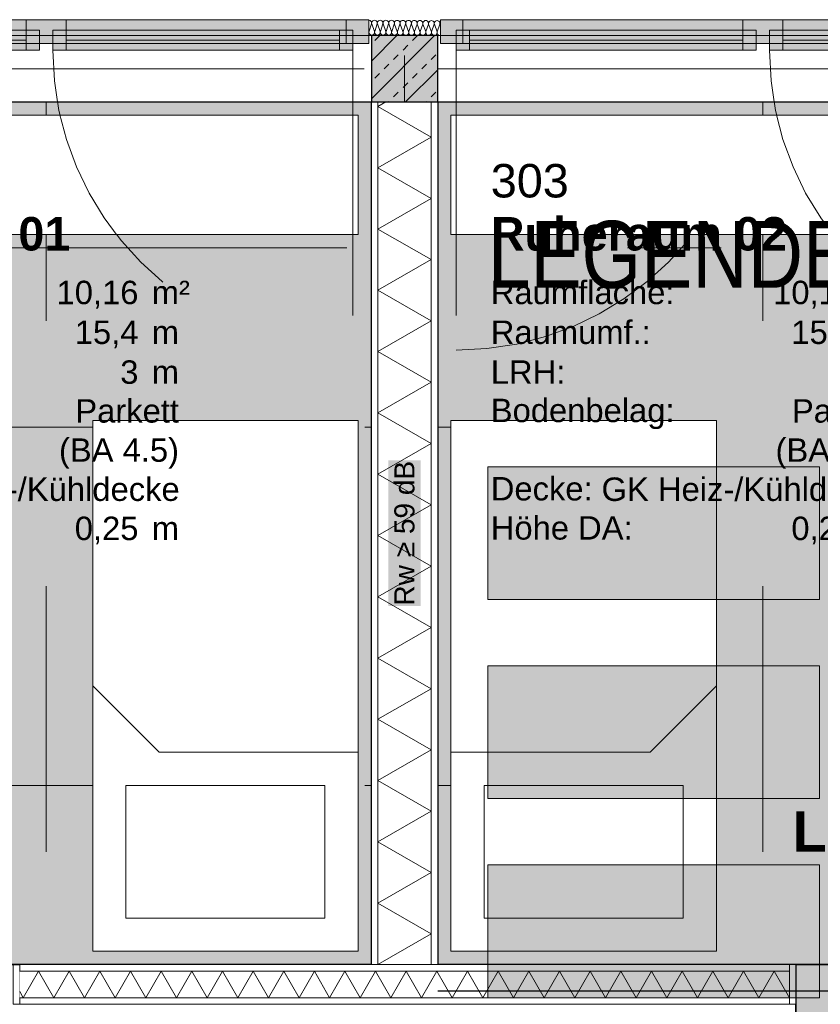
# Model space of a CAD drawing. Header units: metres. Extents: x -49 to 152, y -127 to 99.
# Tile 124 of 177: x -14.95 to -11.93, y -3.52 to 0.19. Entities that reach past the tile are written whole.
import ezdxf
from ezdxf.enums import TextEntityAlignment as Align

# ---------------------------------------------------------------- set-up
doc = ezdxf.new("R2010")
doc.units = ezdxf.units.M
doc.header["$PDMODE"] = 1
doc.header["$PDSIZE"] = -2
for name, pattern in [('Achsen 01', [5.291531, 3.175, -1.058062, 0.352704, -0.705764]), ('gestrichelt - 01', [2, 1, -1]), ('ISO-07 Punktiert', [0.889, 0.127, -0.762]), ('Raster 01', [2, 1, -1]), ('VW-01 Strichlinie kurz', [2, 1, -1])]:
    doc.linetypes.add(name, pattern=pattern)
doc.layers.get('0').update_dxf_attribs({"lineweight": 25})
for name, color, linetype, lineweight, true_color in [('013_Beton und Stahlbetonarbeiten-000 Brüstung', 7, 'Continuous', 9, 0xa6a6a6), ('013_Beton und Stahlbetonarbeiten-000 Sichtbeton-334 Außenwandöf', 5, 'Continuous', 5, 0x0000ff), ('014_Fassadenarbeiten-330 mineralische Dämmung', 7, 'Continuous', 9, 0x666666), ('027_Tischlerarbeiten-000 Versprung Akustikdecke', 7, 'gestrichelt - 01', 9, 0xa0a0a4), ('031_Metallbauarbeiten-350 Lamellendecke DS', 7, 'Continuous', 35, 0x666666), ('032_Metallarbeiten-Fenster', 7, 'Continuous', 13, 0x444444), ('039_Trockenbauarbeiten-340 Dämmung', 7, 'Continuous', 9, 0xc0c0c0), ('039_Trockenbauarbeiten-350 Deckenspiegel', 7, 'Continuous', 35, 0x008011), ('AV1-Achsen', 1, 'Achsen 01', 18, 0xff0000), ('AV1-Einrichtung', 7, 'Continuous', 9, 0xa6a6a6), ('AV1-Raster', 7, 'Raster 01', 9, 0xa6a6a6)]:
    doc.layers.add(name, color=color, linetype=linetype, lineweight=lineweight, true_color=true_color)
for name, color, linetype, lineweight in [('013_Beton und Stahlbetonarbeiten-000 Unterzüge', 7, 'ISO-07 Punktiert', 13), ('013_Beton und Stahlbetonarbeiten-330 Außenstützen', 7, 'Continuous', 25), ('039_Trockenbauarbeiten-340 Gipskarton', 7, 'Continuous', 9), ('039_Trockenbauarbeiten-alllg.', 7, 'Continuous', 9), ('_1.35m (3D)', 7, 'Continuous', 9), ('_GRU (2D)', 7, 'Continuous', 9), ('_Legende (2D)', 7, 'Continuous', 9), ('_OG 3 (2D)', 7, 'Continuous', 9), ('_OG 3 - DS (2D)', 7, 'Continuous', 9), ('AV1-Akustikvorgaben-Trennwände', 7, 'Continuous', 5), ('AV1-Schnitt Achsen', 7, 'Achsen 01', 18), ('AV1-Stempel-Raumstempel', 7, 'Continuous', 9), ('Bemaßung-Bemaßung', 7, 'Continuous', 9), ('Keine', 7, 'Continuous', 9)]:
    doc.layers.add(name, color=color, linetype=linetype, lineweight=lineweight)
doc.layers.get('0').freeze()
doc.styles.add('Arial', font='arial.ttf')
doc.styles.add('Arial (bold)', font='arialbd.ttf')
doc.styles.add('Arial Narrow', font='ARIALN.TTF')
doc.dimstyles.new('COE 50', dxfattribs={"dimtxt": 100.872396, "dimasz": 0.001414, "dimexe": 0.001, "dimexo": 0.01, "dimgap": 0.001, "dimtad": 1, "dimdec": 3, "dimtxsty": 'Arial', "dimblk": 'VW_SLASH-3', "dimblk1": 'VW_SLASH-3', "dimblk2": 'VW_SLASH-3', "dimcen": 0, "dimadec": 3, "dimazin": 0, "dimtfac": 0.8, "dimtdec": 3, "dimtix": 1, "dimtmove": 0, "dimatfit": 0, "dimldrblk": 'VW_SLASH-2', "dimfxl": 0.002, "dimfxlon": 1, "dimfrac": 2, "dimtolj": 1, "dimarcsym": 0})

# ---------------------------------------------------------------- blocks, each defined once
blk = doc.blocks.new('Group-4')
at = {"layer": 'AV1-Raster'}
for p, q in [((-14.85, -22.95), (-14.85, 1.35)), ((-13.5, -22.95), (-13.5, 1.35)), ((-12.15, -22.95), (-12.15, 1.35)), ((1.35, -1.35), (-40.5, -1.35)), ((1.35, -2.7), (-40.5, -2.7))]:
    blk.add_line(p, q, dxfattribs=at)
blk = doc.blocks.new('1.35m (3D)')
at = {"layer": 'AV1-Raster', "color": 7}
blk.add_blockref('Group-4', (0, 0), dxfattribs=at)
blk = doc.blocks.new('OG 3 - DS (2D)')
at = {"layer": '031_Metallbauarbeiten-350 Lamellendecke DS', "linetype": 'Continuous', "lineweight": 0, "transparency": 33554483}
for points in [[(-13.625, -0.125), (-16.075, -0.125), (-16.075, -3.375), (-13.625, -3.375)], [(-13.375, -3.375), (-10.925, -3.375), (-10.925, -0.125), (-13.375, -0.125)], [(-10.925, -3.375), (-12.025, -3.375), (-12.025, -5.275), (-10.925, -5.275)]]:
    blk.add_hatch(color=55, dxfattribs=at).paths.add_polyline_path(points)
at = {"layer": '039_Trockenbauarbeiten-350 Deckenspiegel', "linetype": 'Continuous', "lineweight": 0, "transparency": 33554508}
for points in [[(-16.075, -0.125), (-13.625, -0.125), (-13.625, -3.375), (-16.075, -3.375)], [(-13.375, -0.125), (-10.925, -0.125), (-10.925, -3.375), (-13.375, -3.375)]]:
    blk.add_hatch(color=2, dxfattribs=at).paths.add_polyline_path(points)
at = {"layer": '039_Trockenbauarbeiten-350 Deckenspiegel', "linetype": 'Continuous', "lineweight": 0, "transparency": 33554483}
blk.add_hatch(color=106, dxfattribs=at).paths.add_polyline_path([(-12.025, -3.375), (-10.925, -3.375), (-10.925, -5.275), (-12.025, -5.275)])
at = {"layer": '031_Metallbauarbeiten-350 Lamellendecke DS', "color": 251, "linetype": 'Continuous', "lineweight": 35, "transparency": 33554687, "flags": 128}
for points in [[(-13.625, -0.125), (-16.075, -0.125), (-16.075, -3.375), (-13.625, -3.375)], [(-13.375, -3.375), (-10.925, -3.375), (-10.925, -0.125), (-13.375, -0.125)], [(-10.925, -3.375), (-12.025, -3.375), (-12.025, -5.275), (-10.925, -5.275)]]:
    blk.add_lwpolyline(points, close=True, dxfattribs=at)
at = {"layer": '039_Trockenbauarbeiten-350 Deckenspiegel', "color": 251, "linetype": 'Continuous', "lineweight": 35, "transparency": 33554687, "flags": 128}
for points in [[(-16.075, -0.125), (-13.625, -0.125), (-13.625, -3.375), (-16.075, -3.375)], [(-13.375, -0.125), (-10.925, -0.125), (-10.925, -3.375), (-13.375, -3.375)]]:
    blk.add_lwpolyline(points, close=True, dxfattribs=at)
at = {"layer": '039_Trockenbauarbeiten-350 Deckenspiegel', "flags": 128}
blk.add_lwpolyline([(-12.025, -3.375), (-10.925, -3.375), (-10.925, -5.275), (-12.025, -5.275)], close=True, dxfattribs=at)
at = {"layer": '039_Trockenbauarbeiten-350 Deckenspiegel', "insert": (-11.5211, -3.0131), "char_height": 0.15131, "attachment_point": 5, "line_spacing_factor": 0.969122, "style": 'Arial (bold)'}
blk.add_mtext('LH Decke: \\P0,185m', dxfattribs=at)
blk = doc.blocks.new('Group-175')
at = {"color": 255, "transparency": 33554559}
for points in [[(-16.025, -0.175), (-13.675, -0.175), (-13.675, -0.625), (-16.025, -0.625)], [(-14.675, -1.325), (-13.675, -1.325), (-13.675, -3.325), (-14.675, -3.325)]]:
    blk.add_wipeout(points, dxfattribs=at).dxf.layer = 'AV1-Einrichtung'
at = {"layer": 'AV1-Einrichtung', "flags": 128}
for points in [[(-16.025, -0.175), (-13.675, -0.175), (-13.675, -0.625), (-16.025, -0.625)], [(-14.675, -1.325), (-13.675, -1.325), (-13.675, -3.325), (-14.675, -3.325)]]:
    blk.add_lwpolyline(points, close=True, dxfattribs=at)
at = {"color": 255, "transparency": 33554559}
for points in [[(-13.675, -2.575), (-14.425, -2.575), (-14.675, -2.325), (-14.675, -1.325), (-13.675, -1.325)], [(-14.55, -2.7), (-13.8, -2.7), (-13.8, -3.2), (-14.55, -3.2)]]:
    blk.add_wipeout(points, dxfattribs=at).dxf.layer = 'AV1-Einrichtung'
at = {"layer": 'AV1-Einrichtung', "flags": 128}
for points in [[(-13.675, -2.575), (-14.425, -2.575), (-14.675, -2.325), (-14.675, -1.325), (-13.675, -1.325)], [(-14.55, -2.7), (-13.8, -2.7), (-13.8, -3.2), (-14.55, -3.2)]]:
    blk.add_lwpolyline(points, close=True, dxfattribs=at)
blk = doc.blocks.new('Group-176')
at = {"color": 255, "transparency": 33554559}
for points in [[(-13.325, -0.175), (-10.975, -0.175), (-10.975, -0.625), (-13.325, -0.625)], [(-13.325, -1.325), (-12.325, -1.325), (-12.325, -3.325), (-13.325, -3.325)]]:
    blk.add_wipeout(points, dxfattribs=at).dxf.layer = 'AV1-Einrichtung'
at = {"layer": 'AV1-Einrichtung', "flags": 128}
for points in [[(-13.325, -0.175), (-10.975, -0.175), (-10.975, -0.625), (-13.325, -0.625)], [(-13.325, -1.325), (-12.325, -1.325), (-12.325, -3.325), (-13.325, -3.325)]]:
    blk.add_lwpolyline(points, close=True, dxfattribs=at)
at = {"color": 255, "transparency": 33554559}
for points in [[(-13.325, -2.575), (-12.575, -2.575), (-12.325, -2.325), (-12.325, -1.325), (-13.325, -1.325)], [(-13.2, -2.7), (-12.45, -2.7), (-12.45, -3.2), (-13.2, -3.2)]]:
    blk.add_wipeout(points, dxfattribs=at).dxf.layer = 'AV1-Einrichtung'
at = {"layer": 'AV1-Einrichtung', "flags": 128}
for points in [[(-13.325, -2.575), (-12.575, -2.575), (-12.325, -2.325), (-12.325, -1.325), (-13.325, -1.325)], [(-13.2, -2.7), (-12.45, -2.7), (-12.45, -3.2), (-13.2, -3.2)]]:
    blk.add_lwpolyline(points, close=True, dxfattribs=at)
blk = doc.blocks.new('Group-294')
at = {"color": 255, "linetype": 'Continuous', "lineweight": 5}
blk.add_wipeout([(-3.375, 13.4), (-0.125, 13.4), (-0.125, 13.6), (-3.375, 13.6)], dxfattribs=at).dxf.layer = '039_Trockenbauarbeiten-340 Dämmung'
blk = doc.blocks.new('Group-295')
at = {"layer": '039_Trockenbauarbeiten-340 Dämmung', "transparency": 33554687, "flags": 128}
blk.add_lwpolyline([(-3.375, 13.6), (-3.2595, 13.4), (-3.1441, 13.6), (-3.0286, 13.4), (-2.9131, 13.6), (-2.7976, 13.4), (-2.6822, 13.6), (-2.5667, 13.4), (-2.4512, 13.6), (-2.3358, 13.4), (-2.2203, 13.6), (-2.1048, 13.4), (-1.9894, 13.6), (-1.8739, 13.4), (-1.7584, 13.6), (-1.6429, 13.4), (-1.5275, 13.6), (-1.412, 13.4), (-1.2965, 13.6), (-1.1811, 13.4), (-1.0656, 13.6), (-0.9501, 13.4), (-0.8347, 13.6), (-0.7192, 13.4), (-0.6037, 13.6), (-0.4882, 13.4), (-0.3728, 13.6), (-0.2573, 13.4), (-0.1418, 13.6), (-0.125, 13.5708)], dxfattribs=at)
blk = doc.blocks.new('Group-296')
at = {"layer": '039_Trockenbauarbeiten-340 Dämmung'}
blk.add_blockref('Group-294', (0, 0), dxfattribs=at)
at = {"layer": '039_Trockenbauarbeiten-340 Dämmung', "transparency": 33554687}
blk.add_blockref('Group-295', (0, 0), dxfattribs=at)
blk = doc.blocks.new('Parametric Object-42')
at = {"layer": '039_Trockenbauarbeiten-340 Dämmung', "color": 7, "transparency": 33554687}
blk.add_blockref('Group-296', (0, 0), dxfattribs=at)
at = {"layer": '039_Trockenbauarbeiten-340 Dämmung', "color": 0, "flags": 1}
for tag in ['IFC_UUID', 'instanceID', 'prm0_name', 'prm0_type', 'prm0_value', 'prm1_name', 'prm1_type', 'prm1_value', 'prm2_name', 'prm2_type', 'prm2_value', 'prm3_name', 'prm3_type', 'prm3_value', 'prm4_name', 'prm4_type', 'prm4_value', 'prm5_name', 'prm5_type', 'prm5_value', 'prm6_name', 'prm6_type', 'prm6_value']:
    blk.add_attdef(tag, (-13.6, -3.375), '', height=0.00018, dxfattribs=at)
blk = doc.blocks.new('VW_SLASH-3')
at = {"color": 0, "linetype": 'ByBlock', "lineweight": -2, "transparency": 16777216}
blk.add_line((0, 0), (-1, 0), dxfattribs=at)
at = {"color": 0, "linetype": 'Continuous', "lineweight": 15, "transparency": 16777216, "flags": 128}
blk.add_lwpolyline([(0.5, 0.5), (-0.5, -0.5)], dxfattribs=at)
blk = doc.blocks.new('*D675')
at = {"layer": 'Bemaßung-Bemaßung', "color": 0, "lineweight": -2}
for p, q in [((-16.075, 2.075), (-16.075, 2.225)), ((-13.375, 2.075), (-13.375, 2.225)), ((-13.4457, 2.175), (-16.0043, 2.175))]:
    blk.add_line(p, q, dxfattribs=at)
at = {"layer": 'Defpoints', "color": 0}
for p in [(-16.075, 2.175), (-16.075, -0.125), (-13.375, -0.125)]:
    blk.add_point(p, dxfattribs=at)
at = {"layer": 'Bemaßung-Bemaßung', "color": 0, "lineweight": -2, "xscale": 0.070693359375, "yscale": 0.070693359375, "zscale": 0.070693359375, "rotation": 180}
blk.add_blockref('VW_SLASH-3', (-16.075, 2.175), dxfattribs=at)
at = {"layer": 'Bemaßung-Bemaßung', "color": 0, "lineweight": -2, "xscale": 0.070693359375, "yscale": 0.070693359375, "zscale": 0.070693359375}
blk.add_blockref('VW_SLASH-3', (-13.375, 2.175), dxfattribs=at)
at = {"layer": 'Bemaßung-Bemaßung', "color": 0, "insert": (-14.725, 2.2856), "char_height": 0.10087, "attachment_point": 5, "style": 'Arial'}
blk.add_mtext('\\A1;2,70', dxfattribs=at)
blk = doc.blocks.new('VW_SLASH-2')
at = {"color": 0, "linetype": 'ByBlock', "lineweight": -2, "transparency": 16777216}
blk.add_line((0, 0), (-1, 0), dxfattribs=at)
at = {"color": 0, "linetype": 'Continuous', "lineweight": 15, "transparency": 16777216, "flags": 128}
blk.add_lwpolyline([(0.5, 0.5), (-0.5, -0.5)], dxfattribs=at)
blk = doc.blocks.new('*D676')
at = {"layer": 'Bemaßung-Bemaßung', "color": 0, "lineweight": -2}
for p, q in [((-13.375, 2.075), (-13.375, 2.225)), ((-10.925, 2.075), (-10.925, 2.225)), ((-10.9957, 2.175), (-13.3043, 2.175))]:
    blk.add_line(p, q, dxfattribs=at)
at = {"layer": 'Defpoints', "color": 0}
for p in [(-13.375, 2.175), (-13.375, -0.125), (-10.925, -0.125)]:
    blk.add_point(p, dxfattribs=at)
at = {"layer": 'Bemaßung-Bemaßung', "color": 0, "lineweight": -2, "xscale": 0.070693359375, "yscale": 0.070693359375, "zscale": 0.070693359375, "rotation": 180}
blk.add_blockref('VW_SLASH-3', (-13.375, 2.175), dxfattribs=at)
at = {"layer": 'Bemaßung-Bemaßung', "color": 0, "lineweight": -2, "xscale": 0.070693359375, "yscale": 0.070693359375, "zscale": 0.070693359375}
blk.add_blockref('VW_SLASH-3', (-10.925, 2.175), dxfattribs=at)
at = {"layer": 'Bemaßung-Bemaßung', "color": 0, "insert": (-12.15, 2.2856), "char_height": 0.10087, "attachment_point": 5, "style": 'Arial'}
blk.add_mtext('\\A1;2,45', dxfattribs=at)
blk = doc.blocks.new('*D775')
at = {"layer": 'Bemaßung-Bemaßung', "color": 0, "linetype": 'Continuous', "lineweight": -2}
for p, q in [((-14.975, 1.575), (-14.975, 1.725)), ((-13.375, 1.575), (-13.375, 1.725)), ((-13.4457, 1.675), (-14.9043, 1.675))]:
    blk.add_line(p, q, dxfattribs=at)
at = {"layer": 'Defpoints', "color": 0}
for p in [(-14.975, 1.675), (-13.375, -0.125), (-14.975, -3.375)]:
    blk.add_point(p, dxfattribs=at)
at = {"layer": 'Bemaßung-Bemaßung', "color": 0, "lineweight": -2, "xscale": 0.070693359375, "yscale": 0.070693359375, "zscale": 0.070693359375, "rotation": 180}
blk.add_blockref('VW_SLASH-3', (-14.975, 1.675), dxfattribs=at)
at = {"layer": 'Bemaßung-Bemaßung', "color": 0, "lineweight": -2, "xscale": 0.070693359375, "yscale": 0.070693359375, "zscale": 0.070693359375}
blk.add_blockref('VW_SLASH-3', (-13.375, 1.675), dxfattribs=at)
at = {"layer": 'Bemaßung-Bemaßung', "color": 0, "insert": (-14.175, 1.7856), "char_height": 0.10087, "attachment_point": 5, "style": 'Arial'}
blk.add_mtext('\\A1;1,60', dxfattribs=at)
blk = doc.blocks.new('*D776')
at = {"layer": 'Bemaßung-Bemaßung', "color": 0, "linetype": 'Continuous', "lineweight": -2}
for p, q in [((-13.375, 1.575), (-13.375, 1.725)), ((-12.025, 1.575), (-12.025, 1.725)), ((-12.0957, 1.675), (-13.3043, 1.675))]:
    blk.add_line(p, q, dxfattribs=at)
at = {"layer": 'Defpoints', "color": 0}
for p in [(-13.375, 1.675), (-13.375, -0.125), (-12.025, -3.375)]:
    blk.add_point(p, dxfattribs=at)
at = {"layer": 'Bemaßung-Bemaßung', "color": 0, "lineweight": -2, "xscale": 0.070693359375, "yscale": 0.070693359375, "zscale": 0.070693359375, "rotation": 180}
blk.add_blockref('VW_SLASH-3', (-13.375, 1.675), dxfattribs=at)
at = {"layer": 'Bemaßung-Bemaßung', "color": 0, "lineweight": -2, "xscale": 0.070693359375, "yscale": 0.070693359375, "zscale": 0.070693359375}
blk.add_blockref('VW_SLASH-3', (-12.025, 1.675), dxfattribs=at)
at = {"layer": 'Bemaßung-Bemaßung', "color": 0, "insert": (-12.7, 1.7856), "char_height": 0.10087, "attachment_point": 5, "style": 'Arial'}
blk.add_mtext('\\A1;1,35', dxfattribs=at)
blk = doc.blocks.new('*D777')
at = {"layer": 'Bemaßung-Bemaßung', "color": 0, "linetype": 'Continuous', "lineweight": -2}
for p, q in [((-12.025, 1.575), (-12.025, 1.725)), ((-10.925, 1.575), (-10.925, 1.725)), ((-10.9957, 1.675), (-11.9543, 1.675))]:
    blk.add_line(p, q, dxfattribs=at)
at = {"layer": 'Defpoints', "color": 0}
for p in [(-12.025, 1.675), (-10.925, -0.125), (-12.025, -3.375)]:
    blk.add_point(p, dxfattribs=at)
at = {"layer": 'Bemaßung-Bemaßung', "color": 0, "lineweight": -2, "xscale": 0.070693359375, "yscale": 0.070693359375, "zscale": 0.070693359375, "rotation": 180}
blk.add_blockref('VW_SLASH-3', (-12.025, 1.675), dxfattribs=at)
at = {"layer": 'Bemaßung-Bemaßung', "color": 0, "lineweight": -2, "xscale": 0.070693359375, "yscale": 0.070693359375, "zscale": 0.070693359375}
blk.add_blockref('VW_SLASH-3', (-10.925, 1.675), dxfattribs=at)
at = {"layer": 'Bemaßung-Bemaßung', "color": 0, "insert": (-11.475, 1.7856), "char_height": 0.10087, "attachment_point": 5, "style": 'Arial'}
blk.add_mtext('\\A1;1,10', dxfattribs=at)
blk = doc.blocks.new('COE - Fenster 01')
at = {"layer": '032_Metallarbeiten-Fenster', "linetype": 'Continuous', "lineweight": 0}
for points in [[(-0.03, 2.515), (-0.03, 2.43), (0.06, 2.43), (0.06, 2.515)], [(0.02, 2.455), (0.02, 2.405), (-0.055, 2.405), (-0.055, 2.455)], [(-0.03, 2.43), (0.06, 2.43), (0.06, 0.17), (-0.03, 0.17)], [(0.02, 2.405), (0.02, 1.375), (-0.055, 1.375), (-0.055, 2.405)], [(0.02, 1.375), (0.02, 1.325), (-0.055, 1.325), (-0.055, 1.375)], [(0.06, 1.375), (0.06, 1.225), (-0.03, 1.225), (-0.03, 1.375)], [(0.02, 1.225), (0.02, 1.275), (-0.055, 1.275), (-0.055, 1.225)], [(0.02, 0.195), (0.02, 1.225), (-0.055, 1.225), (-0.055, 0.195)], [(0.02, 0.145), (0.02, 0.195), (-0.055, 0.195), (-0.055, 0.145)], [(0.06, 0.17), (-0.03, 0.17), (-0.03, 0.085), (0.06, 0.085)]]:
    blk.add_hatch(color=7, dxfattribs=at).paths.add_polyline_path(points)
at = {"layer": '032_Metallarbeiten-Fenster', "color": 7, "linetype": 'gestrichelt - 01', "lineweight": 18, "transparency": 33554687}
for p, q in [((-0.055, 2.455), (-1.185, 2.455)), ((-0.055, 0.145), (-1.185, 0.145))]:
    blk.add_line(p, q, dxfattribs=at)
at = {"layer": '032_Metallarbeiten-Fenster', "color": 7, "lineweight": 18}
for p, q in [((-0.0175, 2.405), (-0.0175, 1.375)), ((-0.0175, 0.195), (-0.0175, 1.225))]:
    blk.add_line(p, q, dxfattribs=at)
at = {"layer": '032_Metallarbeiten-Fenster', "color": 7, "lineweight": 18, "flags": 128}
for points in [[(-0.03, 2.515), (-0.03, 2.43), (0.06, 2.43), (0.06, 2.515)], [(0.02, 2.455), (0.02, 2.405), (-0.055, 2.405), (-0.055, 2.455)], [(-0.03, 2.43), (0.06, 2.43), (0.06, 0.17), (-0.03, 0.17)], [(0.02, 2.405), (0.02, 1.375), (-0.055, 1.375), (-0.055, 2.405)], [(0.02, 1.375), (0.02, 1.325), (-0.055, 1.325), (-0.055, 1.375)], [(0.06, 1.375), (0.06, 1.225), (-0.03, 1.225), (-0.03, 1.375)], [(0.02, 1.225), (0.02, 1.275), (-0.055, 1.275), (-0.055, 1.225)], [(0.02, 0.195), (0.02, 1.225), (-0.055, 1.225), (-0.055, 0.195)], [(0.02, 0.145), (0.02, 0.195), (-0.055, 0.195), (-0.055, 0.145)], [(0.06, 0.17), (-0.03, 0.17), (-0.03, 0.085), (0.06, 0.085)]]:
    blk.add_lwpolyline(points, close=True, dxfattribs=at)
at = {"layer": '032_Metallarbeiten-Fenster', "color": 7, "linetype": 'gestrichelt - 01', "lineweight": 18, "transparency": 33554687}
for centre, start, end in [((-0.055, 2.455), 180.0004, 270), ((-0.055, 0.145), 90, 179.9996)]:
    blk.add_arc(centre, 1.13, start, end, dxfattribs=at)
blk = doc.blocks.new('Group-514')
at = {"layer": '014_Fassadenarbeiten-330 mineralische Dämmung', "transparency": 33554687, "flags": 128}
for points in [[(15.324, -23.2855, 0.513088), (15.3343, -23.2714), (15.3251, -23.2435, -1.372995), (15.3455, -23.2434), (15.3354, -23.2714, 1.372583), (15.3558, -23.2713), (15.3466, -23.2434, -1.372995), (15.367, -23.2432), (15.3568, -23.2713, 1.372583), (15.3772, -23.2712)], [(15.3354, -23.2714, 1.372583), (15.3558, -23.2713), (15.3466, -23.2434, -1.372995), (15.367, -23.2432), (15.3568, -23.2713, 1.372583), (15.3772, -23.2712), (15.368, -23.2432, -1.372995), (15.3884, -23.2431), (15.3783, -23.2712, 1.372583), (15.3987, -23.2711), (15.3895, -23.2431, -1.372995), (15.4099, -23.243), (15.3997, -23.2711, 1.372583), (15.4201, -23.2709), (15.4109, -23.243, -1.372995), (15.4313, -23.2429), (15.4212, -23.2709, 1.372583), (15.4416, -23.2708), (15.4324, -23.2429, -1.372995), (15.4528, -23.2427), (15.4426, -23.2708, 1.372583), (15.463, -23.2707), (15.4538, -23.2427, -1.372995), (15.4742, -23.2426), (15.464, -23.2707, 1.372583), (15.4844, -23.2706), (15.4753, -23.2426, -1.372995), (15.4957, -23.2425), (15.4855, -23.2705, 1.372583), (15.5059, -23.2704), (15.4967, -23.2425, -1.372995), (15.5171, -23.2424), (15.5069, -23.2704, 1.372583), (15.5273, -23.2703), (15.5182, -23.2424, -1.372995), (15.5386, -23.2422), (15.5284, -23.2703, 1.372583), (15.5488, -23.2702), (15.5396, -23.2422, -1.372995), (15.56, -23.2421), (15.5498, -23.2702, 1.372583), (15.5702, -23.27), (15.5611, -23.2421, -1.372995), (15.5815, -23.242)], [(15.5284, -23.2703, 0.324435), (15.5324, -23.2822, 0.324435), (15.545, -23.2822, 0.324435), (15.5488, -23.2702), (15.5396, -23.2422, -0.324488), (15.5435, -23.2302, -0.324488), (15.5561, -23.2302, -0.324488), (15.56, -23.2421), (15.5498, -23.2702, 0.324435), (15.5538, -23.2821, 0.324435), (15.5664, -23.282, 0.324435), (15.5702, -23.27), (15.5611, -23.2421, -0.324488), (15.5649, -23.2301, -0.324488), (15.5775, -23.23, -0.324488), (15.5815, -23.242), (15.5713, -23.27, 0.324435), (15.5753, -23.282, 0.324435), (15.5879, -23.2819, 0.324435), (15.5917, -23.2699), (15.5825, -23.242, -0.540395), (15.5937, -23.228)], [(15.594, -23.279, -0.225531), (15.5927, -23.2699), (15.5939, -23.2666)]]:
    blk.add_lwpolyline(points, format="xyb", dxfattribs=at)
blk = doc.blocks.new('Group-518')
at = {"layer": '014_Fassadenarbeiten-330 mineralische Dämmung', "transparency": 33554687}
blk.add_blockref('Group-514', (0, 0), dxfattribs=at)
blk = doc.blocks.new('Parametric Object-73')
at = {"layer": '014_Fassadenarbeiten-330 mineralische Dämmung', "color": 7, "transparency": 33554687}
blk.add_blockref('Group-518', (0, 0), dxfattribs=at)
at = {"layer": '014_Fassadenarbeiten-330 mineralische Dämmung', "color": 0, "flags": 1}
for tag in ['IFC_UUID', 'instanceID', 'prm0_name', 'prm0_type', 'prm0_value', 'prm1_name', 'prm1_type', 'prm1_value', 'prm2_name', 'prm2_type', 'prm2_value', 'prm3_name', 'prm3_type', 'prm3_value', 'prm4_name', 'prm4_type', 'prm4_value', 'prm5_name', 'prm5_type', 'prm5_value', 'prm6_name', 'prm6_type', 'prm6_value']:
    blk.add_attdef(tag, (-13.6352, 0.1232), '', height=0.00018, dxfattribs=at)
blk = doc.blocks.new('Group-610')
at = {"color": 255, "linetype": 'Continuous', "lineweight": 5}
blk.add_wipeout([(-3.4, 6.65), (-3.4, 9.55), (-3.5, 9.55), (-3.5, 6.65)], dxfattribs=at).dxf.layer = '039_Trockenbauarbeiten-340 Dämmung'
blk = doc.blocks.new('Group-611')
at = {"layer": '039_Trockenbauarbeiten-340 Dämmung', "transparency": 33554687, "flags": 128}
blk.add_lwpolyline([(-3.5, 6.65), (-3.4, 6.7077), (-3.5, 6.7655), (-3.4, 6.8232), (-3.5, 6.8809), (-3.4, 6.9387), (-3.5, 6.9964), (-3.4, 7.0541), (-3.5, 7.1119), (-3.4, 7.1696), (-3.5, 7.2274), (-3.4, 7.2851), (-3.5, 7.3428), (-3.4, 7.4006), (-3.5, 7.4583), (-3.4, 7.516), (-3.5, 7.5738), (-3.4, 7.6315), (-3.5, 7.6892), (-3.4, 7.747), (-3.5, 7.8047), (-3.4, 7.8624), (-3.5, 7.9202), (-3.4, 7.9779), (-3.5, 8.0356), (-3.4, 8.0934), (-3.5, 8.1511), (-3.4, 8.2088), (-3.5, 8.2666), (-3.4, 8.3243), (-3.5, 8.3821), (-3.4, 8.4398), (-3.5, 8.4975), (-3.4, 8.5553), (-3.5, 8.613), (-3.4, 8.6707), (-3.5, 8.7285), (-3.4, 8.7862), (-3.5, 8.8439), (-3.4, 8.9017), (-3.5, 8.9594), (-3.4, 9.0171), (-3.5, 9.0749), (-3.4, 9.1326), (-3.5, 9.1903), (-3.4, 9.2481), (-3.5, 9.3058), (-3.4, 9.3635), (-3.5, 9.4213), (-3.4, 9.479), (-3.5, 9.5368), (-3.4771, 9.55)], dxfattribs=at)
blk = doc.blocks.new('Group-612')
at = {"layer": '039_Trockenbauarbeiten-340 Dämmung'}
blk.add_blockref('Group-610', (0, 0), dxfattribs=at)
at = {"layer": '039_Trockenbauarbeiten-340 Dämmung', "transparency": 33554687}
blk.add_blockref('Group-611', (0, 0), dxfattribs=at)
blk = doc.blocks.new('Parametric Object-81')
at = {"layer": '039_Trockenbauarbeiten-340 Dämmung', "color": 7, "transparency": 33554687}
blk.add_blockref('Group-612', (0, 0), dxfattribs=at)
at = {"layer": '039_Trockenbauarbeiten-340 Dämmung', "color": 0, "flags": 1}
for tag in ['IFC_UUID', 'instanceID', 'prm0_name', 'prm0_type', 'prm0_value', 'prm1_name', 'prm1_type', 'prm1_value', 'prm2_name', 'prm2_type', 'prm2_value', 'prm3_name', 'prm3_type', 'prm3_value', 'prm4_name', 'prm4_type', 'prm4_value', 'prm5_name', 'prm5_type', 'prm5_value', 'prm6_name', 'prm6_type', 'prm6_value']:
    blk.add_attdef(tag, (-14.95, -3.5), '', height=0.00018, dxfattribs=at)
blk = doc.blocks.new('Raumstempel - Symbol - 1 (2D)')
at = {"layer": 'AV1-Stempel-Raumstempel', "attachment_point": 1, "line_spacing_factor": 0.967919, "style": 'Arial'}
for s, insert, char_height in [('Raumfläche:', (0.2, -0.6736), 0.088263), ('m²', (1.6225, -0.6736), 0.08826), ('Raumumf.:', (0.2, -0.8236), 0.08826), ('m', (1.6225, -0.8236), 0.0883), ('LRH:', (0.2, -0.9736), 0.08826), ('m', (1.6225, -0.9736), 0.0883), ('Bodenbelag:', (0.2, -1.118), 0.088263), ('Decke:', (0.2, -1.4131), 0.08826), ('Höhe DA:', (0.2, -1.5607), 0.08826), ('m', (1.6225, -1.5625), 0.0883)]:
    blk.add_mtext(s, dxfattribs=dict(at, insert=insert, char_height=char_height))
at = {"layer": 'AV1-Stempel-Raumstempel'}
for tag, style, p in [('Raumnummer', 'Arial', (0.2, -0.2337)), ('Raumname', 'Arial (bold)', (0.2, -0.4337))]:
    blk.add_attdef(tag, text='', height=0.1261, dxfattribs=dict(at, style=style)).set_placement(p, align=Align.TOP_LEFT)
at = {"layer": 'AV1-Stempel-Raumstempel', "style": 'Arial'}
for tag, p in [('Raumfläche', (1.5725, -0.6736)), ('Raumumfang', (1.5725, -0.8236)), ('LRH', (1.5725, -0.9736)), ('Bodenbelag', (1.7253, -1.1199)), ('Bodendetail', (1.7253, -1.2674)), ('Decke', (1.7278, -1.415)), ('Höhe_DA', (1.5725, -1.5625))]:
    blk.add_attdef(tag, text='', height=0.0883, dxfattribs=at).set_placement(p, align=Align.TOP_RIGHT)
blk = doc.blocks.new('Legende (2D)')
at = {"layer": 'Keine', "linetype": 'Continuous', "lineweight": 0, "transparency": 33554585}
for color, points in [(175, [(-13.1864, -1.5), (-11.9364, -1.5), (-11.9364, -2), (-13.1864, -2)]), (92, [(-13.1864, -2.25), (-11.9364, -2.25), (-11.9364, -2.75), (-13.1864, -2.75)]), (6, [(-13.1864, -3), (-11.9364, -3), (-11.9364, -3.5), (-13.1864, -3.5)])]:
    blk.add_hatch(color=color, dxfattribs=at).paths.add_polyline_path(points)
at = {"layer": 'Keine', "color": 7, "linetype": 'Continuous', "lineweight": 9, "transparency": 33554687, "flags": 128}
for points in [[(-13.1864, -1.5), (-11.9364, -1.5), (-11.9364, -2), (-13.1864, -2)], [(-13.1864, -2.25), (-11.9364, -2.25), (-11.9364, -2.75), (-13.1864, -2.75)], [(-13.1864, -3), (-11.9364, -3), (-11.9364, -3.5), (-13.1864, -3.5)]]:
    blk.add_lwpolyline(points, close=True, dxfattribs=at)
at = {"layer": 'Keine', "color": 7, "transparency": 33554687, "insert": (-13.1864, -0.5731), "char_height": 0.25218, "attachment_point": 1, "line_spacing_factor": 0.966594, "style": 'Arial Narrow'}
blk.add_mtext('LEGENDE', dxfattribs=at)
blk = doc.blocks.new('Group-879')
at = {"layer": 'AV1-Achsen'}
blk.add_line((-43.2844, 0), (4.2656, 0), dxfattribs=at)
blk = doc.blocks.new('Group-886')
at = {"layer": 'AV1-Schnitt Achsen'}
blk.add_line((-43.35, -0.675), (4.2, -0.675), dxfattribs=at)
blk = doc.blocks.new('GRU (2D)')
at = {"layer": 'Keine', "color": 30, "linetype": 'Continuous', "lineweight": 25}
blk.add_line((-10.925, -3.475), (-13.375, -3.475), dxfattribs=at)
at = {"layer": 'AV1-Achsen', "color": 7}
blk.add_blockref('Group-879', (0, 0), dxfattribs=at)
at = {"layer": 'AV1-Schnitt Achsen', "color": 7}
blk.add_blockref('Group-886', (0, 0), dxfattribs=at)
blk = doc.blocks.new('OG 3 (2D)')
at = {"layer": '027_Tischlerarbeiten-000 Versprung Akustikdecke'}
blk.add_line((-12.025, -3.375), (-10.925, -3.375), dxfattribs=at)
at = {"layer": '039_Trockenbauarbeiten-340 Gipskarton', "flags": 128}
blk.add_lwpolyline([(-14.975, -3.375), (-14.95, -3.375), (-14.95, -3.525), (-14.975, -3.525)], close=True, dxfattribs=at)
at = {"layer": 'AV1-Einrichtung', "color": 7}
for name in ['Group-175', 'Group-176']:
    blk.add_blockref(name, (0, 0), dxfattribs=at)
at = {"color": 255}
for points, layer in [([(-16.075, -0.125), (-16.075, 0.125), (-13.625, 0.125), (-13.625, -0.125)], '013_Beton und Stahlbetonarbeiten-000 Brüstung'), ([(-13.375, -0.125), (-13.375, 0.125), (-10.925, 0.125), (-10.925, -0.125)], '013_Beton und Stahlbetonarbeiten-000 Brüstung'), ([(-13.4, -3.375), (-13.4, -0.125), (-13.6, -0.125), (-13.6, -3.375)], '039_Trockenbauarbeiten-340 Dämmung')]:
    blk.add_wipeout(points, dxfattribs=at).dxf.layer = layer
at = {"layer": '013_Beton und Stahlbetonarbeiten-000 Brüstung', "flags": 128}
for points in [[(-16.075, -0.125), (-16.075, 0.125), (-13.625, 0.125), (-13.625, -0.125)], [(-13.375, -0.125), (-13.375, 0.125), (-10.925, 0.125), (-10.925, -0.125)]]:
    blk.add_lwpolyline(points, close=True, dxfattribs=at)
at = {"layer": '039_Trockenbauarbeiten-340 Dämmung', "flags": 128}
blk.add_lwpolyline([(-13.4, -3.375), (-13.4, -0.125), (-13.6, -0.125), (-13.6, -3.375)], close=True, dxfattribs=at)
at = {"layer": '039_Trockenbauarbeiten-alllg.'}
blk.add_line((-10.925, 0), (-13.375, 0), dxfattribs=at)
at = {"layer": '014_Fassadenarbeiten-330 mineralische Dämmung', "xscale": -1, "rotation": 180}
blk.add_blockref('Parametric Object-73', (-28.9589, -23.1023), dxfattribs=at)
at = {"layer": 'AV1-Stempel-Raumstempel'}
for p, values in [((-16.075, -0.125), {'Raumname': 'Ruheraum 01', 'Raumnummer': '301', 'Bodendetail': '(BA 4.5)', 'Raumfläche': '10,16', 'LRH': '3', 'Raumumfang': '15,4', 'Höhe_DA': '0,25', 'Decke': 'GK Heiz-/Kühldecke', 'Bodenbelag': 'Parkett'}), ((-13.375, -0.125), {'Raumname': 'Ruheraum 02', 'Raumnummer': '303', 'Bodendetail': '(BA 4.5)', 'Raumfläche': '10,16', 'LRH': '3', 'Raumumfang': '15,4', 'Höhe_DA': '0,25', 'Decke': 'GK Heiz-/Kühldecke', 'Bodenbelag': 'Parkett'})]:
    blk.add_blockref('Raumstempel - Symbol - 1 (2D)', p, dxfattribs=at).add_auto_attribs(values)
at = {"layer": 'Bemaßung-Bemaßung', "linetype": 'Continuous'}
dim = blk.add_linear_dim(base=(-12.025, 1.675), p1=(-10.925, -0.125), p2=(-12.025, -3.375), text='1,10', dimstyle='COE 50', override={"dimtxt": 0.100872, "dimasz": 0.070693, "dimexe": 0.05, "dimgap": 0.05, "dimpost": '<>', "dimtxsty": 'Arial', "dimtmove": 2, "dimfxl": 0.1}, dxfattribs=at)
dim.commit()
dim.dimension.update_dxf_attribs({"geometry": '*D777', "text_midpoint": (-11.475, 1.7856)})
at = {"color": 255}
blk.add_wipeout([(-12.05, -3.4), (-12.05, -3.525), (-12.15, -3.525), (-12.15, -3.5), (-14.85, -3.5), (-14.85, -3.525), (-14.95, -3.525), (-14.95, -3.4)], dxfattribs=at).dxf.layer = '039_Trockenbauarbeiten-340 Dämmung'
at = {"layer": '039_Trockenbauarbeiten-340 Dämmung', "flags": 128}
blk.add_lwpolyline([(-12.05, -3.4), (-12.05, -3.525), (-12.15, -3.525), (-12.15, -3.5), (-14.85, -3.5), (-14.85, -3.525), (-14.95, -3.525), (-14.95, -3.4)], close=True, dxfattribs=at)
at = {"layer": '039_Trockenbauarbeiten-340 Dämmung', "rotation": 90}
blk.add_blockref('Parametric Object-42', (0, 0), dxfattribs=at)
at = {"layer": 'AV1-Akustikvorgaben-Trennwände', "color": 7}
blk.add_solid([(-13.4391, -2.0242), (-13.4391, -1.4758), (-13.5609, -2.0242), (-13.5609, -1.4758)], dxfattribs=at)
blk.add_solid([(-13.4391, -2.0242), (-13.4391, -1.4758), (-13.5609, -2.0242), (-13.5609, -1.4758)], dxfattribs=at)
at = {"layer": '039_Trockenbauarbeiten-340 Dämmung', "rotation": 90}
blk.add_blockref('Parametric Object-81', (-5.4, 0), dxfattribs=at)
at = {"layer": 'AV1-Akustikvorgaben-Trennwände', "insert": (-13.5, -1.75), "char_height": 0.07565, "attachment_point": 5, "rotation": 90, "line_spacing_factor": 0.971931, "style": 'Arial'}
blk.add_mtext('Rw ≥ 59 dB', dxfattribs=at)
at = {"color": 255}
for points in [[(-13.625, -3.375), (-13.6, -3.375), (-13.6, -0.125), (-13.625, -0.125)], [(-13.4, -3.375), (-13.375, -3.375), (-13.375, -0.125), (-13.4, -0.125)]]:
    blk.add_wipeout(points, dxfattribs=at).dxf.layer = '039_Trockenbauarbeiten-340 Gipskarton'
at = {"layer": '013_Beton und Stahlbetonarbeiten-000 Sichtbeton-334 Außenwandöf', "linetype": 'Continuous', "lineweight": 0}
blk.add_hatch(color=30, dxfattribs=at).paths.add_polyline_path([(-13.375, -0.125), (-13.625, -0.125), (-13.625, 0.125), (-13.575, 0.125), (-13.575, -0.075), (-13.425, -0.075), (-13.425, 0.125), (-13.375, 0.125)])
at = {"layer": '013_Beton und Stahlbetonarbeiten-330 Außenstützen', "linetype": 'Continuous', "lineweight": 0, "true_color": 0xc0c0c0}
blk.add_hatch(color=9, dxfattribs=at).paths.add_polyline_path([(-13.375, 0.125), (-13.625, 0.125), (-13.625, -0.125), (-13.375, -0.125)])
at = {"layer": '013_Beton und Stahlbetonarbeiten-330 Außenstützen', "linetype": 'Continuous', "lineweight": 13}
h = blk.add_hatch(dxfattribs=at)
h.set_pattern_fill('Stahlbeton', color=251, style=0, pattern_type=2)
h.set_pattern_definition([(45, (0, 0), (0.0707107, -0.0707107), [0.025, -0.025])])
h.paths.add_polyline_path([(-13.375, 0.125), (-13.625, 0.125), (-13.625, -0.125), (-13.375, -0.125)])
h = blk.add_hatch(dxfattribs=at)
h.set_pattern_fill('Stahlbeton-1', color=251, style=0, pattern_type=2)
h.set_pattern_definition([(-135, (0.03106, -0.03313), (0.0707107, -0.0707107), [])])
h.paths.add_polyline_path([(-13.375, 0.125), (-13.625, 0.125), (-13.625, -0.125), (-13.375, -0.125)])
at = {"layer": '013_Beton und Stahlbetonarbeiten-000 Unterzüge', "linetype": 'VW-01 Strichlinie kurz', "flags": 128}
for points in [[(-13.625, 0.125), (-13.625, -0.125), (-16.075, -0.125), (-16.075, 0.125)], [(-10.925, 0.125), (-10.925, -0.125), (-13.375, -0.125), (-13.375, 0.125)]]:
    blk.add_lwpolyline(points, close=True, dxfattribs=at)
at = {"layer": '013_Beton und Stahlbetonarbeiten-330 Außenstützen', "flags": 128}
blk.add_lwpolyline([(-13.375, 0.125), (-13.625, 0.125), (-13.625, -0.125), (-13.375, -0.125)], close=True, dxfattribs=at)
at = {"layer": '039_Trockenbauarbeiten-340 Gipskarton', "flags": 128}
for points in [[(-13.625, -3.375), (-13.6, -3.375), (-13.6, -0.125), (-13.625, -0.125)], [(-13.4, -3.375), (-13.375, -3.375), (-13.375, -0.125), (-13.4, -0.125)]]:
    blk.add_lwpolyline(points, close=True, dxfattribs=at)
at = {"layer": '032_Metallarbeiten-Fenster', "color": 7, "rotation": 90}
for p in [(-13.55, 0.125), (-10.85, 0.125)]:
    blk.add_blockref('COE - Fenster 01', p, dxfattribs=at)
at = {"layer": 'Bemaßung-Bemaßung'}
for base, p1, p2, text, picture, middle in [((-16.075, 2.175), (-13.375, -0.125), (-16.075, -0.125), '2,70', '*D675', (-14.725, 2.2856)), ((-13.375, 2.175), (-10.925, -0.125), (-13.375, -0.125), '2,45', '*D676', (-12.15, 2.2856))]:
    dim = blk.add_linear_dim(base=base, p1=p1, p2=p2, text=text, dimstyle='COE 50', override={"dimtxt": 0.100872, "dimasz": 0.070693, "dimexe": 0.05, "dimgap": 0.05, "dimpost": '<>', "dimtxsty": 'Arial', "dimtmove": 2, "dimfxl": 0.1}, dxfattribs=at)
    dim.commit()
    dim.dimension.update_dxf_attribs({"geometry": picture, "text_midpoint": middle})
at = {"layer": 'Bemaßung-Bemaßung', "linetype": 'Continuous'}
for base, p1, p2, text, picture, middle in [((-14.975, 1.675), (-13.375, -0.125), (-14.975, -3.375), '1,60', '*D775', (-14.175, 1.7856)), ((-13.375, 1.675), (-12.025, -3.375), (-13.375, -0.125), '1,35', '*D776', (-12.7, 1.7856))]:
    dim = blk.add_linear_dim(base=base, p1=p1, p2=p2, text=text, dimstyle='COE 50', override={"dimtxt": 0.100872, "dimasz": 0.070693, "dimexe": 0.05, "dimgap": 0.05, "dimpost": '<>', "dimtxsty": 'Arial', "dimtmove": 2, "dimfxl": 0.1}, dxfattribs=at)
    dim.commit()
    dim.dimension.update_dxf_attribs({"geometry": picture, "text_midpoint": middle})
at = {"color": 255}
blk.add_wipeout([(-14.95, -3.525), (-12.05, -3.525), (-12.05, -3.5), (-14.95, -3.5)], dxfattribs=at).dxf.layer = '039_Trockenbauarbeiten-340 Gipskarton'
at = {"layer": '039_Trockenbauarbeiten-340 Gipskarton', "flags": 128}
blk.add_lwpolyline([(-14.95, -3.525), (-12.05, -3.525), (-12.05, -3.5), (-14.95, -3.5)], close=True, dxfattribs=at)
at = {"color": 255}
blk.add_wipeout([(-12.05, -3.375), (-12.025, -3.375), (-12.025, -3.525), (-12.05, -3.525)], dxfattribs=at).dxf.layer = '039_Trockenbauarbeiten-340 Gipskarton'
at = {"layer": '039_Trockenbauarbeiten-340 Gipskarton', "flags": 128}
blk.add_lwpolyline([(-12.05, -3.375), (-12.025, -3.375), (-12.025, -3.525), (-12.05, -3.525)], close=True, dxfattribs=at)
at = {"color": 255}
blk.add_wipeout([(-14.95, -3.375), (-12.05, -3.375), (-12.05, -3.4), (-14.95, -3.4)], dxfattribs=at).dxf.layer = '039_Trockenbauarbeiten-340 Gipskarton'
at = {"layer": '039_Trockenbauarbeiten-340 Gipskarton', "flags": 128}
blk.add_lwpolyline([(-14.95, -3.375), (-12.05, -3.375), (-12.05, -3.4), (-14.95, -3.4)], close=True, dxfattribs=at)

msp = doc.modelspace()

# ---------------------------------------------------------------- block references
at = {"layer": '_1.35m (3D)'}
msp.add_blockref('1.35m (3D)', (0, 0), dxfattribs=at)

# ---------------------------------------------------------------- next in the draw order: block references
at = {"layer": '_OG 3 - DS (2D)'}
msp.add_blockref('OG 3 - DS (2D)', (0, 0), dxfattribs=at)

# ---------------------------------------------------------------- next in the draw order: block references
at = {"layer": '_OG 3 (2D)'}
msp.add_blockref('OG 3 (2D)', (0, 0), dxfattribs=at)

# ---------------------------------------------------------------- next in the draw order: block references
at = {"layer": '_Legende (2D)'}
msp.add_blockref('Legende (2D)', (0, 0), dxfattribs=at)

# ---------------------------------------------------------------- next in the draw order: block references
at = {"layer": '_GRU (2D)'}
msp.add_blockref('GRU (2D)', (0, 0), dxfattribs=at)

doc.saveas('drawing.dxf')
